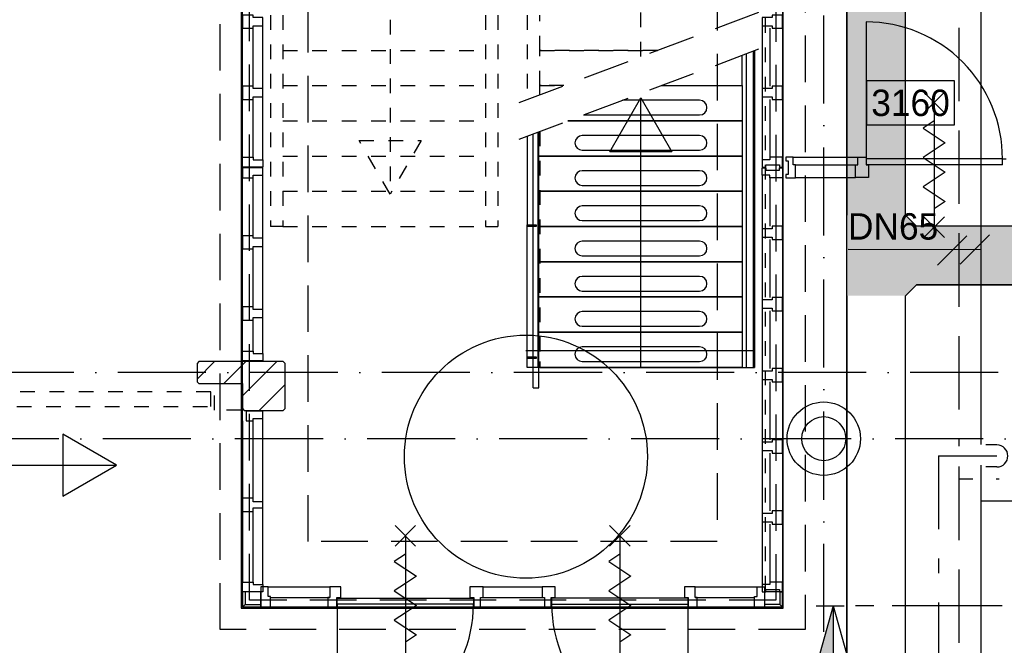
# Model space of a CAD drawing. Extents: x -866131 to -691536, y 173952 to 258052.
# Tile 93 of 160: x -781384 to -774672, y 215413 to 219677. Entities that reach past the tile are written whole.
import ezdxf
from ezdxf.enums import TextEntityAlignment as Align

# ---------------------------------------------------------------- set-up
doc = ezdxf.new("R2010")
doc.units = 0
doc.header["$LTSCALE"] = 100
for name, pattern in [('2322107', [2000, 1000, 1000]), ('2322108', [7, 5, -2]), ('2322109', [10, 5, -2, 1, -2]), ('B-SL0', [100000000.0, 0, -100000000.0]), ('CENTER2', [11.25, 7.5, -1.25, 1.25, -1.25]), ('DASHDOT', [9, 6, -1.5, 0, -1.5]), ('HIDDEN', [2, 1, -1]), ('HIDDEN2', [4.7625, 3.175, -1.5875])]:
    doc.linetypes.add(name, pattern=pattern)
doc.layers.get('0').update_dxf_attribs({"linetype": 'CONTINUOUS'})
for name, color, linetype in [('AL$1----_ALGEMEEN', 7, 'CONTINUOUS'), ('AL$7----_STRAMIEN', 1, 'DASHDOT'), ('AL$8----_HULPKOLOM', 2, 'CONTINUOUS'), ('AL24----_TRAPPEN', 7, 'CONTINUOUS'), ('AL28----_KONSTRUKTIE', 3, 'CONTINUOUS'), ('AL29----_BOVENBOUW', 7, 'CONTINUOUS'), ('AL32----_BINNENKOZ', 7, 'CONTINUOUS'), ('AL32----_DRAAIRICHTING', 1, 'CONTINUOUS'), ('AL65----_BEVEILIGING', 7, 'CONTINUOUS'), ('ALXA0-CONTOUR', 1, 'CONTINUOUS'), ('ALXAB---_PREFABBETON', 1, 'CONTINUOUS'), ('DOORSNEDE', 1, 'CONTINUOUS'), ('FUNDERING', 3, 'CONTINUOUS'), ('HEKWERKEN', 1, 'CONTINUOUS'), ('HULPLIJNEN-TRAP', 2, 'CONTINUOUS'), ('KABELGOOT', 8, 'CONTINUOUS'), ('MAATV-BETON', 1, 'CONTINUOUS'), ('TRAP', 7, 'CONTINUOUS'), ('TRAPBEKLEDIG', 7, 'CONTINUOUS'), ('WL531---', 4, 'CONTINUOUS'), ('WL561---_AANVOER', 4, 'CONTINUOUS'), ('WL561---_RETOUR', 4, 'CONTINUOUS'), ('WL570---', 3, 'CONTINUOUS'), ('WM570---', 1, 'CONTINUOUS')]:
    doc.layers.add(name, color=color, linetype=linetype)
doc.styles.add('BURO-018', font='BUROFONT.shx', dxfattribs={"height": 180})
doc.styles.get("Standard").update_dxf_attribs({"font": 'ISOCP'})

# ---------------------------------------------------------------- blocks, each defined once
blk = doc.blocks.new('LU-ORND')
at = {"color": 0, "linetype": 'CONTINUOUS'}
for p, q in [((-3, 1.5), (-3, -1.5)), ((3, 1.5), (-3, 1.5)), ((3, -1.5), (3, 1.5)), ((-3, -1.5), (3, -1.5))]:
    blk.add_line(p, q, dxfattribs=at)
blk = doc.blocks.new('EH100000')
at = {"linetype": 'BYBLOCK'}
for p, q in [((1, 0.5), (0, 0.5)), ((1, 0.5, 1), (0, 0.5, 1)), ((0, -0.5, 1), (1, -0.5, 1)), ((1, -0.5), (0, -0.5))]:
    blk.add_line(p, q, dxfattribs=at)
at = {"linetype": 'BYBLOCK', "invisible_edges": 15}
for points in [[(1, -0.5), (0, -0.5), (0, 0.5), (1, 0.5)], [(0, 0.5), (1, 0.5), (1, 0.5, 1), (0, 0.5, 1)], [(0, -0.5, 1), (1, -0.5, 1), (1, -0.5), (0, -0.5)]]:
    blk.add_3dface(points, dxfattribs=at)
blk = doc.blocks.new('KG3III')
at = {"linetype": 'B-SL0'}
for p, q in [((-275, 200), (-275, -200)), ((275, -200), (275, 200)), ((-200, -275), (200, -275))]:
    blk.add_line(p, q, dxfattribs=at)
at = {"linetype": 'BYBLOCK'}
for points in [[(-275, 200), (0, 200), (0, 200), (275, 200)], [(-200, -275), (-200, -275), (-275, -200), (-275, -200)], [(275, -200), (275, -200), (200, -275), (200, -275)]]:
    blk.add_lwpolyline(points, dxfattribs=at)
at = {"flags": 3}
blk.add_attdef('HULPSTUK', (0, 0), '', height=1, rotation=270, dxfattribs=at)
blk = doc.blocks.new('LDS')
at = {"color": 0, "linetype": 'CONTINUOUS'}
for p, q in [((0, 1), (1, 1)), ((0, -1), (1, -1))]:
    blk.add_line(p, q, dxfattribs=at)
blk.add_arc((0, 0), 1, 90, 270, dxfattribs=at)

msp = doc.modelspace()

# ---------------------------------------------------------------- hatches: boundary and pattern name
at = {"layer": 'WL570---'}
h = msp.add_hatch(dxfattribs=at)
h.set_pattern_fill('DOTS', color=8, scale=40, style=0)
h.set_pattern_definition([(0, (-833039.66, 323951.69), (31.75, 63.5), [0, -63.5])])
h.paths.add_polyline_path([(-775271.53, 229557.872), (-775271.53, 229157.872), (-760732.753, 229157.872), (-760732.753, 229557.872)])
h.paths.add_polyline_path([(-775746.53, 229557.872), (-775746.53, 229082.872), (-775346.53, 229082.872), (-775271.53, 229157.872), (-775271.53, 229557.872)])
h.paths.add_polyline_path([(-775346.53, 229082.872), (-775746.53, 229082.872), (-775746.53, 223015.872), (-775348.441, 223015.872), (-775346.53, 223017.783)])
h.paths.add_polyline_path([(-775346.53, 223015.872), (-775746.53, 223015.872), (-775746.53, 218344.872), (-775346.53, 218344.872)])
h.paths.add_polyline_path([(-775271.53, 218269.872), (-775346.53, 218344.872), (-775746.53, 218344.872), (-775746.53, 218069.872), (-775746.53, 217794.872), (-775346.53, 217794.872), (-775271.53, 217869.872)])
h.paths.add_polyline_path([(-774610.883, 217869.872), (-774610.883, 218269.872), (-775271.53, 218269.872), (-775271.53, 217869.872)])
h.paths.add_polyline_path([(-772955.369, 217869.872), (-772955.369, 218269.872), (-773015.369, 218269.872), (-774610.883, 218269.872), (-774610.883, 217869.872)])

# ---------------------------------------------------------------- linework, layer by layer
at = {"color": 8, "linetype": 'CONTINUOUS'}
for p, q in [((-779865.003, 218671.678), (-779865.003, 218738.678)), ((-779865.003, 218738.678), (-779793.003, 218738.678)), ((-779793.003, 218738.678), (-779793.003, 218721.678)), ((-779793.003, 218721.678), (-779726.003, 218721.678)), ((-779726.003, 218721.678), (-779726.003, 218671.678)), ((-779726.003, 218671.678), (-779865.003, 218671.678)), ((-779865.003, 218666.678), (-779865.003, 218599.678)), ((-779726.003, 218666.678), (-779865.003, 218666.678)), ((-779793.003, 218599.678), (-779793.003, 218616.678)), ((-779793.003, 218616.678), (-779726.003, 218616.678)), ((-779726.003, 218616.678), (-779726.003, 218666.678)), ((-779865.003, 218599.678), (-779793.003, 218599.678)), ((-779865.003, 217351.228), (-779865.003, 217418.228)), ((-779865.003, 217418.228), (-779793.003, 217418.228)), ((-779793.003, 217418.228), (-779793.003, 217401.228)), ((-779793.003, 217401.228), (-779726.003, 217401.228)), ((-779726.003, 217401.228), (-779726.003, 217351.228)), ((-779726.003, 217351.228), (-779865.003, 217351.228)), ((-779194.996, 215811.554), (-779269.996, 215811.554)), ((-779269.996, 215811.554), (-779269.996, 215739.554)), ((-779194.996, 215739.554), (-779194.996, 215811.554)), ((-778224.996, 215811.554), (-778314.996, 215811.554)), ((-778314.996, 215811.554), (-778314.996, 215739.554)), ((-778224.996, 215739.554), (-778224.996, 215811.554)), ((-777732.999, 215811.554), (-777822.999, 215811.554)), ((-777822.999, 215811.554), (-777822.999, 215739.554)), ((-777732.999, 215739.554), (-777732.999, 215811.554)), ((-776779.999, 215811.554), (-776852.999, 215811.554)), ((-776852.999, 215811.554), (-776852.999, 215739.554)), ((-776779.999, 215739.554), (-776779.999, 215811.554)), ((-776357.003, 215744.554), (-776357.003, 215811.554)), ((-776357.003, 215811.554), (-776307.003, 215811.554)), ((-776307.003, 215811.554), (-776307.003, 215672.554)), ((-779269.996, 215739.554), (-779282.996, 215739.554)), ((-779282.996, 215739.554), (-779282.996, 215672.554)), ((-779221.996, 215672.554), (-779221.996, 215739.554)), ((-779221.996, 215739.554), (-779194.996, 215739.554)), ((-778314.996, 215739.554), (-778287.996, 215739.554)), ((-778287.996, 215739.554), (-778287.996, 215672.554)), ((-778241.996, 215672.554), (-778241.996, 215739.554)), ((-778241.996, 215739.554), (-778224.996, 215739.554)), ((-777822.999, 215739.554), (-777805.999, 215739.554)), ((-777805.999, 215739.554), (-777805.999, 215672.554)), ((-777759.999, 215672.554), (-777759.999, 215739.554)), ((-777759.999, 215739.554), (-777732.999, 215739.554)), ((-776852.999, 215739.554), (-776825.999, 215739.554)), ((-776825.999, 215739.554), (-776825.999, 215672.554)), ((-776764.999, 215739.554), (-776779.999, 215739.554)), ((-776764.999, 215672.554), (-776764.999, 215739.554)), ((-776374.003, 215672.554), (-776374.003, 215744.554)), ((-776374.003, 215744.554), (-776357.003, 215744.554)), ((-779282.996, 215672.554), (-779221.996, 215672.554)), ((-779219.996, 215692.554), (-779219.996, 214762.553)), ((-778287.996, 215672.554), (-778241.996, 215672.554)), ((-777805.999, 215672.554), (-777759.999, 215672.554)), ((-776827.999, 214762.553), (-776827.999, 215692.554)), ((-776825.999, 215672.554), (-776764.999, 215672.554)), ((-776307.003, 215672.554), (-776374.003, 215672.554))]:
    msp.add_line(p, q, dxfattribs=at)
at = {"color": 1, "linetype": 'CONTINUOUS'}
for p, q in [((-774773.594, 218210.986), (-774973.594, 218010.986)), ((-774926.599, 218203.34), (-775126.599, 218003.34)), ((-775736.162, 218112.027), (-774829.674, 218110.986))]:
    msp.add_line(p, q, dxfattribs=at)
at = {"color": 8, "linetype": 'CONTINUOUS'}
for points in [[(-779865.003, 219708.678), (-779865.003, 219618.678), (-779793.003, 219618.678), (-779793.003, 219635.678), (-779726.003, 219635.678), (-779726.003, 219691.678), (-779793.003, 219691.678), (-779793.003, 219708.678)], [(-776183.003, 219618.678), (-776183.003, 219708.678), (-776255.003, 219708.678), (-776255.003, 219691.678), (-776322.003, 219691.678), (-776322.003, 219635.678), (-776255.003, 219635.678), (-776255.003, 219618.678)], [(-779865.003, 219223.678), (-779865.003, 219133.678), (-779793.003, 219133.678), (-779793.003, 219150.678), (-779726.003, 219150.678), (-779726.003, 219206.678), (-779793.003, 219206.678), (-779793.003, 219223.678)], [(-776183.003, 219133.678), (-776183.003, 219223.678), (-776255.003, 219223.678), (-776255.003, 219206.678), (-776322.003, 219206.678), (-776322.003, 219150.678), (-776255.003, 219150.678), (-776255.003, 219133.678)], [(-779865.003, 218204.678), (-779865.003, 218114.678), (-779793.003, 218114.678), (-779793.003, 218131.678), (-779726.003, 218131.678), (-779726.003, 218187.678), (-779793.003, 218187.678), (-779793.003, 218204.678)], [(-776183.003, 218178.554), (-776183.003, 218268.554), (-776255.003, 218268.554), (-776255.003, 218251.554), (-776322.003, 218251.554), (-776322.003, 218195.554), (-776255.003, 218195.554), (-776255.003, 218178.554)], [(-776183.003, 217693.554), (-776183.003, 217783.554), (-776255.003, 217783.554), (-776255.003, 217766.554), (-776322.003, 217766.554), (-776322.003, 217710.554), (-776255.003, 217710.554), (-776255.003, 217693.554)], [(-779865.003, 217719.678), (-779865.003, 217629.678), (-779793.003, 217629.678), (-779793.003, 217646.678), (-779726.003, 217646.678), (-779726.003, 217702.678), (-779793.003, 217702.678), (-779793.003, 217719.678)], [(-776183.003, 217208.554), (-776183.003, 217298.554), (-776255.003, 217298.554), (-776255.003, 217281.554), (-776322.003, 217281.554), (-776322.003, 217225.554), (-776255.003, 217225.554), (-776255.003, 217208.554)], [(-779840.003, 217009.228), (-779840.003, 216942.228), (-779793.003, 216942.228), (-779793.003, 216959.228), (-779726.003, 216959.228), (-779726.003, 217009.228)], [(-776183.003, 216723.554), (-776183.003, 216813.554), (-776255.003, 216813.554), (-776255.003, 216796.554), (-776322.003, 216796.554), (-776322.003, 216740.554), (-776255.003, 216740.554), (-776255.003, 216723.554)], [(-776183.003, 216238.554), (-776183.003, 216328.554), (-776255.003, 216328.554), (-776255.003, 216311.554), (-776322.003, 216311.554), (-776322.003, 216255.554), (-776255.003, 216255.554), (-776255.003, 216238.554)]]:
    msp.add_lwpolyline(points, close=True, dxfattribs=at)
for centre, start, end in [((-779228.811, 215701.37), 270.5379912, 359.4620088), ((-776819.183, 215701.37), 180.5379912, 269.4620088)]:
    msp.add_arc(centre, 938.858, start, end, dxfattribs=at)
at = {"layer": 'AL$1----_ALGEMEEN', "color": 8, "linetype": 'HIDDEN'}
for p, q in [((-777829.503, 219467.228), (-777839.003, 219467.228)), ((-777829.503, 219227.228), (-777839.003, 219227.228)), ((-777009.416, 219227.228), (-776978.444, 219227.228))]:
    msp.add_line(p, q, dxfattribs=at)
at = {"layer": 'AL$1----_ALGEMEEN', "color": 8}
for p, q in [((-777647.633, 218987.228), (-776459.003, 218987.228)), ((-777924.003, 218883.3), (-777924.003, 218267.228)), ((-777848.503, 218747.228), (-776459.003, 218747.228)), ((-777848.503, 218747.228), (-776459.003, 218747.228)), ((-777848.503, 218507.228), (-777848.503, 218747.228)), ((-776459.003, 218747.228), (-776459.003, 218507.228)), ((-777848.503, 218507.228), (-776459.003, 218507.228)), ((-777848.503, 218267.228), (-777848.503, 218507.228)), ((-776459.003, 218507.228), (-777848.503, 218507.228)), ((-776459.003, 218507.228), (-776459.003, 218267.228)), ((-776383.503, 218307.228), (-776383.503, 218267.228)), ((-777924.003, 217307.228), (-777924.003, 218267.228)), ((-777848.503, 218267.228), (-776459.003, 218267.228)), ((-777848.503, 218027.228), (-777848.503, 218267.228)), ((-776459.003, 218267.228), (-777848.503, 218267.228)), ((-776459.003, 218267.228), (-776459.003, 218027.228)), ((-776383.503, 218267.228), (-776383.503, 218227.228)), ((-777848.503, 218027.228), (-776459.003, 218027.228)), ((-777848.503, 218027.228), (-776459.003, 218027.228)), ((-777848.503, 217787.228), (-777848.503, 218027.228)), ((-776459.003, 218027.228), (-777848.503, 218027.228)), ((-776459.003, 218027.228), (-776459.003, 217787.228)), ((-777848.503, 217787.228), (-776459.003, 217787.228)), ((-777848.503, 217787.228), (-776459.003, 217787.228)), ((-777848.503, 217547.228), (-777848.503, 217787.228)), ((-776459.003, 217787.228), (-777848.503, 217787.228)), ((-776459.003, 217787.228), (-776459.003, 217547.228)), ((-777848.503, 217547.228), (-776459.003, 217547.228)), ((-776459.003, 217547.228), (-777848.503, 217547.228)), ((-777848.503, 217547.228), (-776459.003, 217547.228)), ((-777848.503, 217307.228), (-777848.503, 217547.228)), ((-776459.003, 217547.228), (-776459.003, 217307.228)), ((-777839.003, 217347.228), (-777839.003, 217307.228)), ((-777839.003, 217307.228), (-777924.003, 217307.228)), ((-776459.003, 217307.228), (-777848.503, 217307.228)), ((-777839.003, 217307.228), (-776374.003, 217307.228))]:
    msp.add_line(p, q, dxfattribs=at)
msp.add_circle((-777933.003, 216698.542), 828.116, dxfattribs=at)
at = {"layer": 'AL$7----_STRAMIEN', "color": 1}
for points in [[(-775902.826, 179501.228), (-775902.826, 252610.366)], [(-730609.16, 217271.228), (-862679.018, 217271.228)], [(-719909.644, 216821.228), (-863263.924, 216821.228)]]:
    msp.add_lwpolyline(points, dxfattribs=at)
at = {"layer": 'AL$8----_HULPKOLOM', "color": 8}
msp.add_circle((-775902.826, 216821.228), 250, dxfattribs=at)
at = {"layer": 'AL24----_TRAPPEN', "color": 8, "linetype": 'HIDDEN'}
for p, q in [((-779674.003, 220907.228), (-779674.003, 218267.228)), ((-779589.003, 220907.228), (-779589.003, 218267.228)), ((-778209.306, 220907.228), (-778209.306, 218267.228)), ((-778124.003, 220907.228), (-778124.003, 218267.228)), ((-777924.003, 220907.228), (-777924.003, 219133.3)), ((-778858.053, 220676.304), (-778858.053, 218487.156)), ((-777149.003, 219424.736), (-777149.003, 220666.879)), ((-777848.503, 218911.691), (-777848.503, 217307.228)), ((-778858.053, 218487.156), (-779069.672, 218853.69)), ((-779069.672, 218853.69), (-778646.434, 218853.69)), ((-778646.434, 218853.69), (-778858.053, 218487.156))]:
    msp.add_line(p, q, dxfattribs=at)
at = {"layer": 'AL24----_TRAPPEN', "color": 8}
for p, q in [((-776431.503, 219444.55), (-776431.503, 217307.228)), ((-776383.503, 219462.601), (-776383.503, 217307.228)), ((-777360.621, 218776.814), (-777149.003, 219143.349)), ((-777149.003, 217307.228), (-777149.003, 219143.349)), ((-777149.003, 219143.349), (-776937.384, 218776.814)), ((-776937.384, 218776.814), (-777360.621, 218776.814)), ((-780723.763, 216640.096), (-781090.297, 216851.715)), ((-781090.297, 216851.715), (-781090.297, 216428.477)), ((-783363.763, 216640.096), (-780723.763, 216640.096)), ((-781090.297, 216428.477), (-780723.763, 216640.096))]:
    msp.add_line(p, q, dxfattribs=at)
at = {"layer": 'AL28----_KONSTRUKTIE', "color": 8, "linetype": 'CONTINUOUS'}
for p, q in [((-780163.003, 217346.228), (-780175.003, 217334.228)), ((-780175.003, 217334.228), (-780175.003, 217208.228)), ((-779587.003, 217346.228), (-780163.003, 217346.228)), ((-779575.003, 217334.228), (-779587.003, 217346.228)), ((-779575.003, 217026.228), (-779575.003, 217334.228)), ((-780175.003, 217208.228), (-780163.003, 217196.228)), ((-780163.003, 217196.228), (-779865.003, 217196.228)), ((-779865.003, 217196.228), (-779865.003, 217026.228)), ((-779865.003, 217026.228), (-779853.003, 217014.228)), ((-779853.003, 217014.228), (-779587.003, 217014.228)), ((-779587.003, 217014.228), (-779575.003, 217026.228))]:
    msp.add_line(p, q, dxfattribs=at)
at = {"layer": 'AL28----_KONSTRUKTIE', "color": 8}
msp.add_circle((-775902.826, 216821.228), 150, dxfattribs=at)
at = {"layer": 'AL29----_BOVENBOUW', "color": 8, "linetype": 'HIDDEN2'}
for p, q in [((-777978.91, 219112.652), (-776334.213, 219731.136)), ((-777978.91, 218862.652), (-776334.213, 219481.136))]:
    msp.add_line(p, q, dxfattribs=at)
at = {"layer": 'AL29----_BOVENBOUW', "color": 8, "linetype": 'HIDDEN'}
for p, q in [((-777839.003, 219467.228), (-777839.003, 219707.228)), ((-779589.003, 219467.228), (-778199.503, 219467.228)), ((-777839.003, 219227.228), (-777839.003, 219467.228)), ((-777036.008, 219467.228), (-777839.003, 219467.228)), ((-777839.003, 219467.228), (-777036.008, 219467.228)), ((-779589.003, 219227.228), (-778199.503, 219227.228)), ((-777674.225, 219227.228), (-777839.003, 219227.228)), ((-777839.003, 219161.691), (-777839.003, 219227.228)), ((-777839.003, 219227.228), (-777674.225, 219227.228)), ((-779589.003, 218987.228), (-778199.503, 218987.228)), ((-777839.003, 218915.264), (-777839.003, 217307.228)), ((-779589.003, 218747.228), (-778209.306, 218747.228)), ((-779589.003, 218507.228), (-778209.306, 218507.228)), ((-779589.003, 218267.228), (-779674.003, 218267.228)), ((-779589.003, 218267.228), (-778209.306, 218267.228)), ((-778209.003, 218267.228), (-778124.003, 218267.228))]:
    msp.add_line(p, q, dxfattribs=at)
at = {"layer": 'AL29----_BOVENBOUW', "color": 8}
for p, q in [((-776459.003, 219227.228), (-776459.003, 219434.209)), ((-776374.003, 219466.173), (-776374.003, 217307.228)), ((-777009.416, 219227.228), (-776459.003, 219227.228)), ((-776459.003, 219227.228), (-776459.003, 218987.228)), ((-777647.633, 218987.228), (-776459.003, 218987.228)), ((-776459.003, 218987.228), (-777647.633, 218987.228)), ((-776459.003, 218987.228), (-776459.003, 218747.228)), ((-777848.503, 218747.228), (-777848.503, 218911.691)), ((-776459.003, 218747.228), (-777848.503, 218747.228)), ((-777839.003, 217307.228), (-777924.003, 217307.228))]:
    msp.add_line(p, q, dxfattribs=at)
at = {"layer": 'AL32----_BINNENKOZ', "color": 8, "linetype": 'HIDDEN'}
for p, q in [((-776298.827, 215786.588), (-776298.827, 230496.366)), ((-780080.648, 217140.944), (-784002.826, 217140.944)), ((-780080.648, 217040.944), (-780080.648, 217140.944)), ((-780055.139, 217016.228), (-780055.139, 217196.228)), ((-780055.139, 217196.228), (-779875.139, 217196.228)), ((-779875.139, 217196.228), (-779875.139, 217016.228)), ((-784002.826, 217040.944), (-780080.648, 217040.944)), ((-779875.139, 217016.228), (-780055.139, 217016.228))]:
    msp.add_line(p, q, dxfattribs=at)
at = {"layer": 'AL32----_BINNENKOZ', "color": 8}
for p, q in [((-779865.003, 219223.678), (-779865.003, 219618.678)), ((-779793.003, 219223.678), (-779793.003, 219618.678)), ((-779726.003, 219206.678), (-779726.003, 219635.678)), ((-776322.003, 219635.678), (-776322.003, 219206.678)), ((-776271.003, 219618.678), (-776271.003, 219223.678)), ((-776183.003, 219618.678), (-776183.003, 219223.678)), ((-779726.003, 218721.678), (-779726.003, 219150.678)), ((-776322.003, 219150.678), (-776322.003, 218721.678)), ((-779865.003, 218738.678), (-779865.003, 219133.678)), ((-779793.003, 218738.678), (-779793.003, 219133.678)), ((-776271.003, 219133.678), (-776271.003, 218738.678)), ((-776183.003, 219133.678), (-776183.003, 218738.678)), ((-776271.003, 218721.678), (-776322.003, 218721.678)), ((-776322.003, 218721.678), (-776322.003, 218671.678)), ((-776297.003, 218671.678), (-776297.003, 218687.678)), ((-776297.003, 218687.678), (-776205.003, 218687.678)), ((-776183.003, 218738.678), (-776271.003, 218738.678)), ((-776271.003, 218738.678), (-776271.003, 218721.678)), ((-776205.003, 218687.678), (-776205.003, 218671.678)), ((-776183.003, 218671.678), (-776183.003, 218738.678)), ((-776161.939, 218738.678), (-776161.939, 218713.678)), ((-776111.939, 218738.678), (-776161.939, 218738.678)), ((-776161.939, 218713.678), (-776145.939, 218713.678)), ((-776145.939, 218713.678), (-776145.939, 218621.678)), ((-776111.939, 218739.188), (-775670.439, 218739.188)), ((-776111.939, 218687.678), (-776111.939, 218738.678)), ((-776094.939, 218687.678), (-776111.939, 218687.678)), ((-776094.939, 218687.678), (-775687.439, 218687.678)), ((-776094.939, 218599.678), (-776094.939, 218687.678)), ((-775687.439, 218600.188), (-775687.439, 218687.678)), ((-775687.439, 218687.678), (-775670.439, 218687.678)), ((-775670.439, 218738.678), (-775614.439, 218738.678)), ((-775670.439, 218687.678), (-775670.439, 218738.678)), ((-775670.439, 218738.678), (-775614.439, 218738.678)), ((-775614.439, 218738.678), (-775614.439, 218687.678)), ((-774684.439, 218727.678), (-775614.439, 218727.678)), ((-774684.439, 218687.678), (-775614.439, 218687.678)), ((-775614.439, 218687.678), (-775597.439, 218687.678)), ((-775597.439, 218687.678), (-775597.439, 218600.188)), ((-779726.003, 218187.678), (-779726.003, 218616.678)), ((-776322.003, 218671.678), (-776297.003, 218671.678)), ((-776322.003, 218666.678), (-776297.003, 218666.678)), ((-776322.003, 218616.678), (-776322.003, 218666.678)), ((-776271.003, 218616.678), (-776322.003, 218616.678)), ((-776322.003, 218616.678), (-776322.003, 218251.554)), ((-776297.003, 218666.678), (-776297.003, 218650.678)), ((-776297.003, 218650.678), (-776205.003, 218650.678)), ((-776271.003, 218599.678), (-776271.003, 218616.678)), ((-776205.003, 218671.678), (-776183.003, 218671.678)), ((-776205.003, 218650.678), (-776205.003, 218666.678)), ((-776205.003, 218666.678), (-776183.003, 218666.678)), ((-776183.003, 218666.678), (-776183.003, 218599.678)), ((-776145.939, 218621.678), (-776161.939, 218621.678)), ((-776161.939, 218621.678), (-776161.939, 218599.678)), ((-779865.003, 218204.678), (-779865.003, 218599.678)), ((-779793.003, 218204.678), (-779793.003, 218599.678)), ((-776183.003, 218599.678), (-776271.003, 218599.678)), ((-776271.003, 218599.678), (-776271.003, 218268.554)), ((-776183.003, 218599.678), (-776183.003, 218268.554)), ((-776161.939, 218599.678), (-776094.939, 218599.678)), ((-776094.939, 218600.188), (-775687.439, 218600.188)), ((-775597.439, 218600.188), (-775687.439, 218600.188)), ((-776322.003, 218195.554), (-776322.003, 217766.554)), ((-776271.003, 218178.554), (-776271.003, 217783.554)), ((-776183.003, 218178.554), (-776183.003, 217783.554)), ((-779865.003, 217719.678), (-779865.003, 218114.678)), ((-779793.003, 217719.678), (-779793.003, 218114.678)), ((-779726.003, 217702.678), (-779726.003, 218131.678)), ((-776322.003, 217710.554), (-776322.003, 217281.554)), ((-776271.003, 217693.554), (-776271.003, 217298.554)), ((-776183.003, 217693.554), (-776183.003, 217298.554)), ((-779865.003, 217418.228), (-779865.003, 217629.678)), ((-779793.003, 217418.228), (-779793.003, 217629.678)), ((-779726.003, 217401.228), (-779726.003, 217646.678)), ((-776322.003, 217225.554), (-776322.003, 216796.554)), ((-776271.003, 217208.554), (-776271.003, 216813.554)), ((-776183.003, 217208.554), (-776183.003, 216813.554)), ((-779793.003, 216415.388), (-779793.003, 216942.221)), ((-776322.003, 216740.554), (-776322.003, 216311.554)), ((-776271.003, 216723.554), (-776271.003, 216328.554)), ((-776183.003, 216723.554), (-776183.003, 216328.554)), ((-779793.003, 215843.554), (-779793.003, 216325.388)), ((-776322.003, 216255.554), (-776322.003, 215826.554)), ((-776271.003, 216238.554), (-776271.003, 215843.554)), ((-776183.003, 216238.554), (-776183.003, 215843.554)), ((-779690.992, 215811.554), (-779740.992, 215811.554)), ((-779740.992, 215811.554), (-779740.992, 215787.554)), ((-779740.992, 215787.554), (-779740.992, 215787.554)), ((-779740.992, 215787.554), (-779740.992, 215720.554)), ((-779690.992, 215744.554), (-779690.992, 215811.554)), ((-779690.992, 215811.554), (-779269.996, 215811.554)), ((-778224.996, 215811.554), (-777822.999, 215811.554)), ((-776779.999, 215811.554), (-776357.003, 215811.554)), ((-776271.003, 215826.554), (-776322.003, 215826.554)), ((-776322.003, 215826.554), (-776322.003, 215776.554)), ((-776297.003, 215776.554), (-776297.003, 215792.554)), ((-776297.003, 215792.554), (-776205.003, 215792.554)), ((-776183.003, 215843.554), (-776271.003, 215843.554)), ((-776271.003, 215843.554), (-776271.003, 215826.554)), ((-776205.003, 215792.554), (-776205.003, 215776.554)), ((-776183.003, 215776.554), (-776183.003, 215843.554)), ((-779865.003, 215776.554), (-779865.003, 215672.554)), ((-779865.003, 215776.554), (-779865.003, 215672.554)), ((-779740.992, 215776.554), (-779865.003, 215776.554)), ((-779847.003, 215776.554), (-779847.003, 215690.554)), ((-779740.992, 215672.554), (-779740.992, 215776.554)), ((-779740.992, 215720.554), (-779740.992, 215720.554)), ((-779740.992, 215720.554), (-779740.992, 215672.554)), ((-779673.992, 215744.554), (-779690.992, 215744.554)), ((-779673.992, 215672.554), (-779673.992, 215744.554)), ((-779673.992, 215739.554), (-779269.996, 215739.554)), ((-779219.996, 215692.554), (-779219.996, 215733.554)), ((-779219.996, 215733.554), (-778289.996, 215733.554)), ((-778289.996, 215733.554), (-778289.996, 215692.554)), ((-778224.996, 215739.554), (-777822.999, 215739.554)), ((-776827.999, 215733.554), (-777757.999, 215733.554)), ((-777757.999, 215733.554), (-777757.999, 215692.554)), ((-776827.999, 215692.554), (-776827.999, 215733.554)), ((-776779.999, 215739.554), (-776374.003, 215739.554)), ((-776322.003, 215776.554), (-776297.003, 215776.554)), ((-776307.003, 215776.554), (-776307.003, 215672.678)), ((-776183.003, 215776.554), (-776307.003, 215776.554)), ((-776205.003, 215776.554), (-776183.003, 215776.554)), ((-776201.003, 215776.554), (-776201.003, 215690.554)), ((-776183.003, 215776.554), (-776183.003, 215672.554)), ((-776183.003, 215672.678), (-776183.003, 215776.554)), ((-779847.003, 215690.554), (-779865.003, 215672.554)), ((-779865.003, 215672.554), (-779741.179, 215672.554)), ((-779865.003, 215672.554), (-779740.992, 215672.554)), ((-779847.003, 215690.554), (-779741.179, 215690.554)), ((-779740.992, 215672.554), (-779673.992, 215672.554)), ((-779673.992, 215672.554), (-779282.996, 215672.554)), ((-778289.996, 215692.554), (-779219.996, 215692.554)), ((-778241.996, 215672.554), (-777805.999, 215672.554)), ((-777757.999, 215692.554), (-776827.999, 215692.554)), ((-776764.999, 215672.554), (-776374.003, 215672.554)), ((-776307.003, 215672.678), (-776183.003, 215672.678)), ((-776201.003, 215690.554), (-776306.826, 215690.554)), ((-776183.003, 215672.554), (-776306.826, 215672.554)), ((-776201.003, 215690.554), (-776183.003, 215672.554))]:
    msp.add_line(p, q, dxfattribs=at)
at = {"layer": 'AL32----_BINNENKOZ', "color": 8, "linetype": 'CONTINUOUS'}
for p, q in [((-779726.003, 216390.388), (-779726.003, 216959.221)), ((-779866.678, 216415.388), (-779866.678, 216325.388)), ((-779793.003, 216415.388), (-779866.678, 216415.388)), ((-779793.003, 216390.388), (-779793.003, 216415.388)), ((-779866.678, 216325.388), (-779793.003, 216325.388)), ((-779726.003, 216390.388), (-779793.003, 216390.388)), ((-779793.003, 216325.388), (-779793.003, 216350.388)), ((-779793.003, 216350.388), (-779726.003, 216350.388)), ((-779726.003, 216350.388), (-779726.003, 216390.388)), ((-779726.003, 215826.554), (-779726.003, 216350.388))]:
    msp.add_line(p, q, dxfattribs=at)
msp.add_lwpolyline([(-779865.003, 215776.554), (-779865.003, 215843.554), (-779793.003, 215843.554), (-779793.003, 215826.554), (-779726.003, 215826.554), (-779726.003, 215776.554)], close=True, dxfattribs=at)
at = {"layer": 'AL32----_DRAAIRICHTING', "color": 8}
for p, q in [((-775614.439, 219661.678), (-775614.439, 218727.678)), ((-774684.439, 218687.678), (-774684.439, 218727.678)), ((-774684.439, 218727.678), (-774659.439, 218727.678))]:
    msp.add_line(p, q, dxfattribs=at)
msp.add_arc((-775615.026, 218731.085), 930.593, 359.7902282, 89.9638675, dxfattribs=at)
at = {"layer": 'AL65----_BEVEILIGING', "color": 8, "linetype": 'CONTINUOUS'}
for p, q in [((-775079.439, 219182.678), (-775219.439, 219042.678)), ((-775219.439, 219182.678), (-775079.439, 219042.678)), ((-775149.439, 219112.678), (-775149.439, 218262.678)), ((-775149.439, 218987.678), (-775224.439, 218937.678)), ((-775224.439, 218937.678), (-775074.439, 218837.678)), ((-775074.439, 218837.678), (-775149.439, 218787.678)), ((-775149.439, 218787.678), (-775224.439, 218737.678)), ((-775224.439, 218737.678), (-775074.439, 218637.678)), ((-775074.439, 218637.678), (-775149.439, 218587.678)), ((-775149.439, 218587.678), (-775224.439, 218537.678)), ((-775224.439, 218537.678), (-775074.439, 218437.678)), ((-775074.439, 218437.678), (-775149.439, 218387.678)), ((-775079.439, 218332.678), (-775219.439, 218192.678)), ((-775219.439, 218332.678), (-775079.439, 218192.678))]:
    msp.add_line(p, q, dxfattribs=at)
for points in [[(-778824.996, 216228.554), (-778684.996, 216088.554)], [(-778684.996, 216228.554), (-778824.996, 216088.554)], [(-777362.999, 216228.554), (-777222.999, 216088.554)], [(-777222.999, 216228.554), (-777362.999, 216088.554)], [(-778754.996, 216158.554), (-778754.996, 215308.554)], [(-777292.999, 216158.554), (-777292.999, 215308.554)], [(-778754.996, 216033.554), (-778829.996, 215983.554), (-778679.996, 215883.554), (-778754.996, 215833.554)], [(-777292.999, 216033.554), (-777367.999, 215983.554), (-777217.999, 215883.554), (-777292.999, 215833.554)], [(-778754.996, 215833.554), (-778829.996, 215783.554), (-778679.996, 215683.554), (-778754.996, 215633.554)], [(-777292.999, 215833.554), (-777367.999, 215783.554), (-777217.999, 215683.554), (-777292.999, 215633.554)], [(-778754.996, 215633.554), (-778829.996, 215583.554), (-778679.996, 215483.554), (-778754.996, 215433.554)], [(-777292.999, 215633.554), (-777367.999, 215583.554), (-777217.999, 215483.554), (-777292.999, 215433.554)]]:
    msp.add_lwpolyline(points, dxfattribs=at)
at = {"layer": 'ALXA0-CONTOUR', "color": 8, "linetype": 'CONTINUOUS'}
for p, q in [((-779875.139, 222754.594), (-779875.139, 215666.462)), ((-776178.291, 215666.462), (-776178.291, 222754.594)), ((-779875.139, 215666.462), (-776178.291, 215666.462))]:
    msp.add_line(p, q, dxfattribs=at)
at = {"layer": 'ALXAB---_PREFABBETON', "color": 8}
for p, q in [((-780175.003, 217226.36), (-780055.135, 217346.228)), ((-779993.003, 217196.228), (-779843.003, 217346.228)), ((-779865.003, 217112.096), (-779630.871, 217346.228)), ((-779750.739, 217014.228), (-779575.003, 217189.964))]:
    msp.add_line(p, q, dxfattribs=at)
at = {"layer": 'DOORSNEDE', "color": 5}
msp.add_line((-775954.577, 215681.764), (-775762.96, 215681.764), dxfattribs=at)
at = {"layer": 'DOORSNEDE', "color": 220}
for q in [(-775928.966, 215356.656), (-775748.42, 215356.656), (-775838.693, 214995.425)]:
    msp.add_line((-775838.693, 215681.764), q, dxfattribs=at)
at = {"layer": 'DOORSNEDE', "color": 220, "linetype": 'CENTER2'}
msp.add_line((-773560.904, 215681.764), (-775762.96, 215681.764), dxfattribs=at)
at = {"layer": 'DOORSNEDE', "color": 220}
msp.add_solid([(-775928.966, 215356.656), (-775838.693, 215356.656), (-775838.693, 215681.764)], dxfattribs=at)
at = {"layer": 'FUNDERING', "color": 8, "linetype": 'HIDDEN2'}
for p, q in [((-780018.003, 215519.549), (-780018.003, 222901.678)), ((-776030.003, 222901.678), (-776030.003, 215519.683)), ((-779818.003, 215719.556), (-779818.003, 222701.678)), ((-776230.003, 222701.678), (-776230.003, 215719.677)), ((-779418.003, 216119.569), (-779418.003, 222301.678)), ((-776630.003, 222301.678), (-776630.003, 216119.569)), ((-776630.003, 216119.569), (-779418.003, 216119.569)), ((-776230.003, 215719.677), (-779818.003, 215719.556)), ((-776030.003, 215519.683), (-780018.003, 215519.549))]:
    msp.add_line(p, q, dxfattribs=at)
at = {"layer": 'HEKWERKEN', "color": 8}
for p, q in [((-777884.003, 217167.228), (-777884.003, 218898.341)), ((-777844.003, 217167.228), (-777844.003, 218913.383)), ((-777924.003, 218267.228), (-777924.003, 218279.228)), ((-777924.003, 218279.228), (-777864.003, 218279.228)), ((-777864.003, 218279.228), (-777864.003, 218267.228)), ((-777864.003, 218267.228), (-777924.003, 218267.228)), ((-777924.003, 217367.228), (-777924.003, 217379.228)), ((-777924.003, 217379.228), (-777864.003, 217379.228)), ((-777864.003, 217367.228), (-777924.003, 217367.228)), ((-777864.003, 217379.228), (-777864.003, 217367.228)), ((-777884.003, 217167.228), (-777844.003, 217167.228)), ((-777884.003, 217167.228), (-777844.003, 217167.228))]:
    msp.add_line(p, q, dxfattribs=at)
at = {"layer": 'HULPLIJNEN-TRAP', "color": 8}
msp.add_line((-777933.003, 217421.678), (-776383.003, 217421.678), dxfattribs=at)
at = {"layer": 'MAATV-BETON', "color": 8}
msp.add_line((-779865.003, 216942.228), (-779865.003, 215843.554), dxfattribs=at)
at = {"layer": 'TRAP', "color": 8}
for p, q in [((-779865.003, 215672.554), (-779865.003, 222748.678)), ((-776183.003, 222748.678), (-776183.003, 215672.554)), ((-776183.003, 215672.554), (-779865.003, 215672.554))]:
    msp.add_line(p, q, dxfattribs=at)
at = {"layer": 'TRAPBEKLEDIG', "color": 8}
for p, q in [((-776749.003, 219127.228), (-777275.34, 219127.228)), ((-777541.263, 219027.228), (-776749.003, 219027.228)), ((-776749.003, 218887.228), (-777549.003, 218887.228)), ((-777549.003, 218787.228), (-776749.003, 218787.228)), ((-776749.003, 218647.228), (-777549.003, 218647.228)), ((-777549.003, 218547.228), (-776749.003, 218547.228)), ((-776749.003, 218407.228), (-777549.003, 218407.228)), ((-777549.003, 218307.228), (-776749.003, 218307.228)), ((-776749.003, 218167.228), (-777549.003, 218167.228)), ((-777549.003, 218067.228), (-776749.003, 218067.228)), ((-776749.003, 217927.228), (-777549.003, 217927.228)), ((-777549.003, 217827.228), (-776749.003, 217827.228)), ((-776749.003, 217687.228), (-777549.003, 217687.228)), ((-777549.003, 217587.228), (-776749.003, 217587.228)), ((-776749.003, 217447.228), (-777549.003, 217447.228)), ((-777549.003, 217347.228), (-776749.003, 217347.228))]:
    msp.add_line(p, q, dxfattribs=at)
for centre, start, end in [((-776749.003, 219077.228), 270, 90), ((-777549.003, 218837.228), 90, 270), ((-776749.003, 218837.228), 270, 90), ((-777549.003, 218597.228), 90, 270), ((-776749.003, 218597.228), 270, 90), ((-777549.003, 218357.228), 90, 270), ((-776749.003, 218357.228), 270, 90), ((-777549.003, 218117.228), 90, 270), ((-776749.003, 218117.228), 270, 90), ((-777549.003, 217877.228), 90, 270), ((-776749.003, 217877.228), 270, 90), ((-777549.003, 217637.228), 90, 270), ((-776749.003, 217637.228), 270, 90), ((-777549.003, 217397.228), 90, 270), ((-776749.003, 217397.228), 270, 90)]:
    msp.add_arc(centre, 50, start, end, dxfattribs=at)
at = {"layer": 'WL531---', "linetype": '2322109'}
for q in [(-775120.252, 212174.532), (-774722.634, 216703.677)]:
    msp.add_line((-775120.252, 216703.677), q, dxfattribs=at)
at = {"layer": 'WL561---_AANVOER', "linetype": '2322107'}
for p, q in [((-774831.847, 233770.707), (-774831.847, 216780.548)), ((-774831.847, 216640.566), (-774831.847, 210736.025)), ((-772605.908, 216396.22), (-774831.357, 216396.22))]:
    msp.add_line(p, q, dxfattribs=at)
at = {"layer": 'WL561---_RETOUR', "linetype": '2322108'}
for p, q in [((-774981.847, 233620.707), (-774981.847, 216770.549)), ((-774981.847, 216630.567), (-774981.847, 210318.767)), ((-774886.526, 216546.22), (-774983.342, 216546.22)), ((-772605.908, 216546.22), (-774726.469, 216546.22))]:
    msp.add_line(p, q, dxfattribs=at)

# ---------------------------------------------------------------- block references
at = {"layer": 'KABELGOOT', "yscale": 400, "zscale": 60, "rotation": 270}
for p, xscale in [((-775546.53, 229081.22), 10736.3484256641), ((-775546.53, 217794.872), 5951.999999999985)]:
    msp.add_blockref('EH100000', p, dxfattribs=dict(at, xscale=xscale))
at = {"layer": 'KABELGOOT', "rotation": 90}
msp.add_blockref('KG3III', (-775546.53, 218069.872), dxfattribs=at)
at = {"layer": 'KABELGOOT', "xscale": 2316.161180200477, "yscale": 400, "zscale": 60}
msp.add_blockref('EH100000', (-775271.53, 218069.872), dxfattribs=at)
msp.add_blockref('EH100000', (-775271.53, 218069.872), dxfattribs=at)
at = {"layer": 'WL561---_RETOUR', "color": 2, "xscale": 75, "yscale": 75, "zscale": 75, "rotation": 180}
msp.add_blockref('LDS', (-774722.634, 216703.677), dxfattribs=at)
at = {"layer": 'WM570---'}
ref = msp.add_blockref('LU-ORND', (-775311.169, 219110.223), dxfattribs=dict(at, xscale=100, yscale=100, zscale=100))
ref.add_attrib('LU_TEXT1', '3160', dxfattribs={"layer": '0', "color": 1, "linetype": 'CONTINUOUS', "height": 180, "style": 'BURO-018'}).set_placement((-775311.169, 219110.223), align=Align.MIDDLE)

# ---------------------------------------------------------------- texts
at = {"layer": 'WL570---', "color": 1, "style": 'BURO-018'}
msp.add_text('DN65', height=180, dxfattribs=at).set_placement((-775737.724, 218177.864))

doc.saveas('drawing.dxf')
